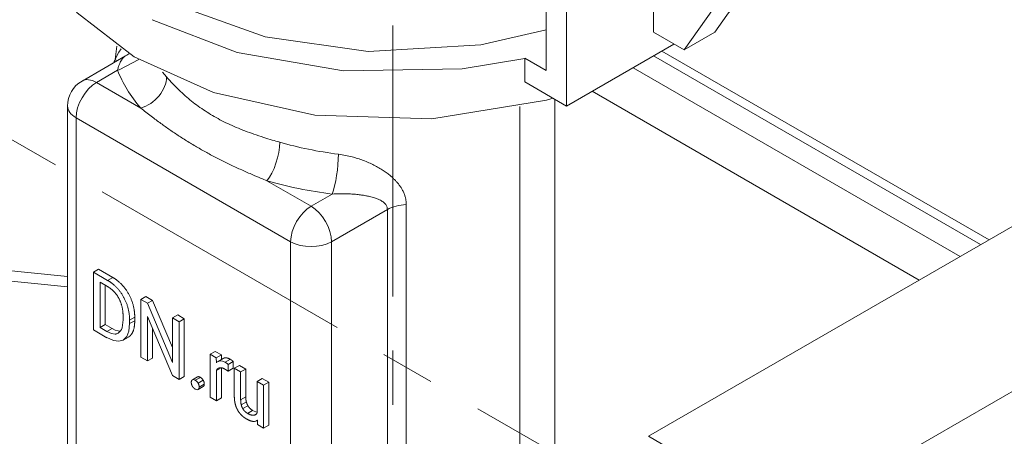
# Model space of a CAD drawing. Header units: millimetres. Extents: x 0 to 420, y 0 to 297.
# Tile 14 of 19: x 333 to 360, y 148 to 159. Entities that reach past the tile are written whole.
import ezdxf

# ---------------------------------------------------------------- set-up
doc = ezdxf.new("R2010")
doc.units = ezdxf.units.MM
doc.linetypes.add('K5LT_AXLED', pattern=[12, 7.5, -1.5, 1.5, -1.5])
doc.linetypes.add('K5LT_THIN', pattern=[0])
doc.layers.add('Системный слой (1)', color=7, linetype='Continuous', true_color=0x6c6c6c)

# ---------------------------------------------------------------- blocks, each defined once
blk = doc.blocks.new('U54')
at = {"layer": 'Системный слой (1)', "color": 7, "linetype": 'K5LT_THIN', "lineweight": 18, "true_color": 0xffffff}
for p, q in [((367.321, 148.221), (365.393, 147.64)), ((369.042, 148.196), (367.321, 148.221)), ((370.501, 147.591), (369.042, 148.196)), ((365.393, 147.64), (364.465, 147.165)), ((371.64, 146.425), (370.501, 147.591)), ((364.465, 147.165), (362.357, 145.629)), ((372.392, 144.704), (371.64, 146.425)), ((362.357, 145.629), (360.254, 143.39)), ((372.667, 142.429), (372.392, 144.704)), ((360.254, 143.39), (358.359, 140.492)), ((372.598, 141.159), (372.667, 142.429)), ((371.946, 138.13), (372.598, 141.159)), ((358.359, 140.492), (356.983, 137.257)), ((370.571, 134.895), (371.946, 138.13)), ((356.983, 137.257), (356.332, 134.227)), ((368.676, 131.997), (370.571, 134.895)), ((356.332, 134.227), (356.341, 131.692)), ((366.573, 129.757), (368.676, 131.997)), ((356.341, 131.692), (356.88, 129.708)), ((356.88, 129.708), (357.845, 128.279)), ((364.465, 128.222), (366.573, 129.757)), ((357.845, 128.279), (359.16, 127.407)), ((362.6, 127.394), (364.465, 128.222)), ((359.16, 127.407), (360.763, 127.104)), ((360.763, 127.104), (362.6, 127.394))]:
    blk.add_line(p, q, dxfattribs=at)
blk = doc.blocks.new('U66')
at = {"layer": 'Системный слой (1)', "color": 7, "linetype": 'K5LT_THIN', "lineweight": 18, "true_color": 0xffffff}
for p, q in [((337.418, 159.701), (339.715, 158.88)), ((339.715, 158.88), (342.571, 158.477)), ((345.689, 158.656), (347.494, 159.075)), ((342.571, 158.477), (345.689, 158.656))]:
    blk.add_line(p, q, dxfattribs=at)
blk = doc.blocks.new('U71')
at = {"layer": 'Системный слой (1)', "color": 7, "linetype": 'K5LT_THIN', "lineweight": 18, "true_color": 0xffffff}
for p, q in [((353.717, 160.229), (352.548, 159.554)), ((351.03, 158.677), (348.06, 156.963))]:
    blk.add_line(p, q, dxfattribs=at)
blk = doc.blocks.new('U88')
at = {"layer": 'Системный слой (1)', "color": 7, "linetype": 'K5LT_THIN', "lineweight": 18, "true_color": 0xffffff}
for p, q in [((336.589, 159.352), (338.946, 158.447)), ((338.946, 158.447), (341.882, 157.939)), ((345.165, 157.991), (346.904, 158.283)), ((341.882, 157.939), (345.165, 157.991))]:
    blk.add_line(p, q, dxfattribs=at)
blk = doc.blocks.new('U95')
at = {"layer": 'Системный слой (1)', "color": 7, "linetype": 'K5LT_THIN', "lineweight": 18, "true_color": 0xffffff}
for p, q in [((333.252, 162.352), (333.57, 160.907)), ((333.57, 160.907), (334.518, 159.54)), ((334.518, 159.54), (336.092, 158.321)), ((336.092, 158.321), (338.292, 157.338)), ((338.292, 157.338), (341.092, 156.714)), ((344.329, 156.612), (347.502, 157.126)), ((347.502, 157.126), (347.688, 157.177)), ((341.092, 156.714), (344.329, 156.612))]:
    blk.add_line(p, q, dxfattribs=at)
blk = doc.blocks.new('U117')
at = {"layer": 'Системный слой (1)', "color": 7, "linetype": 'K5LT_THIN', "lineweight": 18, "true_color": 0xffffff}
for p, q in [((339.421, 148.404), (339.406, 148.401)), ((339.434, 148.409), (339.421, 148.404)), ((339.446, 148.415), (339.434, 148.409)), ((339.466, 148.43), (339.446, 148.415)), ((339.483, 148.449), (339.466, 148.43)), ((339.497, 148.472), (339.483, 148.449))]:
    blk.add_line(p, q, dxfattribs=at)
blk = doc.blocks.new('U118')
at = {"layer": 'Системный слой (1)', "color": 7, "linetype": 'K5LT_THIN', "lineweight": 18, "true_color": 0xffffff}
for p, q in [((335.887, 150.578), (335.947, 150.73)), ((335.947, 150.73), (335.967, 150.937)), ((335.34, 150.549), (335.517, 150.469)), ((335.517, 150.469), (335.668, 150.448)), ((335.668, 150.448), (335.792, 150.483)), ((335.792, 150.483), (335.887, 150.578))]:
    blk.add_line(p, q, dxfattribs=at)
blk = doc.blocks.new('U120')
at = {"layer": 'Системный слой (1)', "color": 7, "linetype": 'K5LT_THIN', "lineweight": 18, "true_color": 0xffffff}
for p, q in [((339.417, 148.511), (339.37, 148.535)), ((339.459, 148.494), (339.417, 148.511)), ((339.497, 148.484), (339.459, 148.494))]:
    blk.add_line(p, q, dxfattribs=at)
blk = doc.blocks.new('U123')
at = {"layer": 'Системный слой (1)', "color": 7, "linetype": 'K5LT_THIN', "lineweight": 18, "true_color": 0xffffff}
for p, q in [((338.382, 149.867), (338.369, 149.851)), ((338.398, 149.881), (338.382, 149.867)), ((338.414, 149.892), (338.398, 149.881)), ((338.469, 149.91), (338.414, 149.892)), ((338.535, 149.902), (338.469, 149.91)), ((338.613, 149.868), (338.535, 149.902))]:
    blk.add_line(p, q, dxfattribs=at)
blk = doc.blocks.new('U126')
at = {"layer": 'Системный слой (1)', "color": 7, "linetype": 'K5LT_THIN', "lineweight": 18, "true_color": 0xffffff}
for p, q in [((335.774, 150.893), (335.785, 151.042)), ((335.34, 150.721), (335.465, 150.664)), ((335.653, 150.673), (335.726, 150.749)), ((335.726, 150.749), (335.737, 150.768)), ((335.737, 150.768), (335.738, 150.772)), ((335.738, 150.772), (335.741, 150.779)), ((335.741, 150.779), (335.747, 150.793)), ((335.747, 150.793), (335.758, 150.824)), ((335.758, 150.824), (335.774, 150.893)), ((335.465, 150.664), (335.569, 150.648)), ((335.569, 150.648), (335.588, 150.65)), ((335.588, 150.65), (335.59, 150.651)), ((335.59, 150.651), (335.596, 150.652)), ((335.596, 150.652), (335.606, 150.654)), ((335.606, 150.654), (335.627, 150.66)), ((335.627, 150.66), (335.653, 150.673))]:
    blk.add_line(p, q, dxfattribs=at)
blk = doc.blocks.new('U127')
at = {"layer": 'Системный слой (1)', "color": 7, "linetype": 'K5LT_THIN', "lineweight": 18, "true_color": 0xffffff}
for p, q in [((335.481, 150.803), (335.568, 150.759)), ((335.568, 150.759), (335.646, 150.735)), ((335.646, 150.735), (335.714, 150.73))]:
    blk.add_line(p, q, dxfattribs=at)
blk = doc.blocks.new('U128')
at = {"layer": 'Системный слой (1)', "color": 7, "linetype": 'K5LT_THIN', "lineweight": 18, "true_color": 0xffffff}
for p, q in [((337.782, 149.125), (337.814, 149.111)), ((337.814, 149.111), (337.84, 149.106)), ((337.84, 149.106), (337.861, 149.112)), ((337.861, 149.112), (337.862, 149.112)), ((337.862, 149.112), (337.863, 149.113)), ((337.863, 149.113), (337.864, 149.113))]:
    blk.add_line(p, q, dxfattribs=at)
blk = doc.blocks.new('U131')
at = {"layer": 'Системный слой (1)', "color": 7, "linetype": 'K5LT_THIN', "lineweight": 18, "true_color": 0xffffff}
for p, q in [((339.388, 148.23), (339.424, 148.232)), ((339.424, 148.232), (339.455, 148.239)), ((339.455, 148.239), (339.484, 148.251)), ((339.484, 148.251), (339.49, 148.255)), ((339.49, 148.255), (339.496, 148.259)), ((339.496, 148.259), (339.502, 148.263))]:
    blk.add_line(p, q, dxfattribs=at)
blk = doc.blocks.new('U135')
at = {"layer": 'Системный слой (1)', "color": 7, "linetype": 'K5LT_THIN', "lineweight": 18, "true_color": 0xffffff}
for p, q in [((338.37, 149.643), (338.384, 149.668)), ((338.384, 149.668), (338.402, 149.689)), ((338.402, 149.689), (338.423, 149.704)), ((338.423, 149.704), (338.445, 149.714)), ((338.445, 149.714), (338.47, 149.718)), ((338.47, 149.718), (338.497, 149.717))]:
    blk.add_line(p, q, dxfattribs=at)
blk = doc.blocks.new('U141')
at = {"layer": 'Системный слой (1)', "color": 7, "linetype": 'K5LT_THIN', "lineweight": 18, "true_color": 0xffffff}
for p, q in [((337.702, 149.381), (337.701, 149.38)), ((337.703, 149.381), (337.702, 149.381)), ((337.704, 149.382), (337.703, 149.381)), ((337.725, 149.388), (337.704, 149.382)), ((337.751, 149.383), (337.725, 149.388)), ((337.782, 149.369), (337.751, 149.383))]:
    blk.add_line(p, q, dxfattribs=at)
blk = doc.blocks.new('U179')
at = {"layer": 'Системный слой (1)', "color": 7, "linetype": 'K5LT_THIN', "lineweight": 18, "true_color": 0xffffff}
for p, q in [((335.856, 158.352), (335.886, 158.371)), ((335.886, 158.371), (335.914, 158.391)), ((335.914, 158.391), (335.943, 158.411))]:
    blk.add_line(p, q, dxfattribs=at)
blk = doc.blocks.new('U184')
at = {"layer": 'Системный слой (1)', "color": 7, "linetype": 'K5LT_THIN', "lineweight": 18, "true_color": 0xffffff}
for p, q in [((336.218, 158.247), (335.68, 157.961)), ((335.68, 157.961), (335.634, 157.954))]:
    blk.add_line(p, q, dxfattribs=at)
blk = doc.blocks.new('U193')
at = {"layer": 'Системный слой (1)', "color": 7, "linetype": 'K5LT_THIN', "lineweight": 18, "true_color": 0xffffff}
for p, q in [((335.567, 158.252), (335.582, 158.239)), ((335.582, 158.239), (335.597, 158.225)), ((335.597, 158.225), (335.612, 158.211))]:
    blk.add_line(p, q, dxfattribs=at)
blk = doc.blocks.new('U201')
at = {"layer": 'Системный слой (1)', "color": 7, "linetype": 'K5LT_THIN', "lineweight": 18, "true_color": 0xffffff}
for p, q in [((335.616, 158.355), (335.567, 158.252)), ((335.671, 158.453), (335.616, 158.355)), ((335.731, 158.546), (335.671, 158.453))]:
    blk.add_line(p, q, dxfattribs=at)
blk = doc.blocks.new('U203')
at = {"layer": 'Системный слой (1)', "color": 7, "linetype": 'K5LT_THIN', "lineweight": 18, "true_color": 0xffffff}
for p, q in [((335.541, 158.193), (335.529, 158.163)), ((335.554, 158.223), (335.541, 158.193)), ((335.567, 158.252), (335.554, 158.223))]:
    blk.add_line(p, q, dxfattribs=at)

msp = doc.modelspace()

# ---------------------------------------------------------------- linework, layer by layer
at = {"layer": 'Системный слой (1)', "color": 30, "linetype": 'K5LT_AXLED', "lineweight": 18, "true_color": 0xff8000}
for p, q in [((343.2516, 127.6917), (343.2516, 170.0404)), ((324.8189, 160.583), (366.1969, 136.6934))]:
    msp.add_line(p, q, dxfattribs=at)
at = {"layer": 'Системный слой (1)', "color": 7, "linetype": 'K5LT_THIN', "lineweight": 18, "true_color": 0xffffff}
for p, q in [((353.8465, 161.4016), (352.1611, 159.004)), ((348.0599, 156.9627), (348.0599, 160.9866)), ((351.3126, 158.5141), (352.998, 160.9117)), ((347.4942, 160.2287), (347.4942, 157.9425)), ((350.4641, 159.004), (350.4641, 159.7211)), ((350.3216, 147.8174), (369.557, 158.9229)), ((350.4641, 159.004), (351.3126, 158.5141)), ((352.1611, 159.004), (351.3126, 158.5141)), ((335.6175, 158.6225), (335.5668, 158.2521)), ((335.8558, 158.3522), (334.6492, 157.6556)), ((359.5151, 153.1252), (350.4641, 158.3508)), ((359.7494, 153.2605), (350.6984, 158.4861)), ((346.9039, 157.6302), (346.9039, 158.2834)), ((347.4942, 157.9425), (346.9039, 158.2834)), ((335.6342, 157.9537), (335.0492, 157.6159)), ((336.8802, 157.9017), (336.991, 157.7677)), ((358.9494, 152.7986), (349.8984, 158.0242)), ((336.2755, 156.9079), (335.0492, 157.6159)), ((346.9039, 157.6302), (348.0599, 156.9627)), ((357.818, 152.1454), (348.767, 157.371)), ((334.2492, 156.9627), (334.2492, 140.3062)), ((346.7667, 147.299), (346.7667, 156.9465)), ((347.7341, 147.2262), (347.7341, 157.1508)), ((340.4232, 153.2068), (334.4835, 156.6361)), ((334.4835, 156.6361), (334.4835, 139.9796)), ((354.2814, 145.5312), (373.5168, 156.6367)), ((340.9889, 154.1866), (339.7626, 154.8946)), ((341.5739, 154.5244), (340.9889, 154.1866)), ((343.6226, 144.2825), (343.6226, 154.2334)), ((343.0993, 154.0987), (341.5545, 153.2068)), ((343.0993, 144.1479), (343.0993, 154.0987)), ((340.4232, 136.5503), (340.4232, 153.2068)), ((341.5545, 136.5503), (341.5545, 153.2068)), ((327.4677, 152.9155), (334.2492, 152.2437)), ((328.9693, 152.4784), (334.2492, 151.9553)), ((335.1069, 152.4438), (334.9655, 152.3621)), ((335.3569, 152.1361), (334.9655, 152.3621)), ((334.9655, 152.3621), (334.9655, 150.7649)), ((335.4983, 152.2178), (335.1069, 152.4438)), ((335.3569, 151.9628), (335.1488, 152.0829)), ((335.1488, 152.0829), (335.1488, 150.8312)), ((335.4983, 152.2178), (335.3569, 152.1361)), ((335.2903, 152.0013), (335.2903, 150.9129)), ((336.4165, 151.6877), (336.2751, 151.606)), ((336.4585, 151.5002), (336.2751, 151.606)), ((336.2751, 151.606), (336.2751, 150.0087)), ((336.5999, 151.5818), (336.4165, 151.6877)), ((336.5999, 151.5818), (336.4585, 151.5002)), ((337.1577, 149.8612), (336.4585, 151.5002)), ((337.1577, 150.2743), (336.5999, 151.5818)), ((335.7854, 151.0419), (335.7854, 151.1395)), ((336.1083, 151.1142), (335.9668, 151.0325)), ((335.9668, 150.9371), (335.9668, 151.0325)), ((336.1083, 151.0187), (335.9668, 150.9371)), ((336.1083, 151.0187), (336.1083, 151.1142)), ((336.4585, 151.1348), (337.1549, 149.5008)), ((336.4585, 149.9029), (336.4585, 151.1348)), ((337.2991, 151.1781), (337.1577, 151.0964)), ((337.3392, 150.9917), (337.1577, 151.0964)), ((337.1577, 151.0964), (337.1577, 149.8612)), ((337.4806, 151.0733), (337.2991, 151.1781)), ((337.4806, 151.0733), (337.3392, 150.9917)), ((337.3392, 149.3944), (337.3392, 150.9917)), ((337.4806, 149.4761), (337.4806, 151.0733)), ((334.9655, 150.7649), (335.3398, 150.5487)), ((335.2903, 150.9129), (335.1488, 150.8312)), ((335.1488, 150.8312), (335.3398, 150.721)), ((335.2903, 150.9129), (335.4812, 150.8026)), ((335.4812, 150.8026), (335.3398, 150.721)), ((336.5999, 149.9845), (336.5999, 150.803)), ((335.9333, 150.5649), (335.7919, 150.4833)), ((338.3356, 150.1694), (338.1942, 150.0877)), ((338.5066, 150.0707), (338.3356, 150.1694)), ((336.2751, 150.0087), (336.4585, 149.9029)), ((336.5999, 149.9845), (336.4585, 149.9029)), ((338.3652, 149.989), (338.1942, 150.0877)), ((338.1942, 150.0877), (338.1942, 148.9007)), ((338.5066, 150.0707), (338.3652, 149.989)), ((338.3687, 149.8513), (338.3652, 149.989)), ((338.5552, 149.9738), (338.4138, 149.8921)), ((338.5097, 149.9475), (338.5066, 150.0707)), ((338.7546, 149.9494), (338.6132, 149.8678)), ((338.8325, 149.8891), (338.6911, 149.8074)), ((338.8316, 149.7009), (338.8325, 149.8891)), ((338.4994, 149.7172), (338.37, 149.6425)), ((338.37, 148.7993), (338.37, 149.6425)), ((338.5114, 148.8809), (338.5114, 149.7154)), ((338.6902, 149.6193), (338.6911, 149.8074)), ((338.8316, 149.7009), (338.6902, 149.6193)), ((339.0054, 149.7827), (338.8639, 149.7011)), ((338.8639, 149.7011), (338.8639, 148.9353)), ((339.0397, 149.5996), (338.8639, 149.7011)), ((339.1811, 149.6812), (339.0054, 149.7827)), ((339.1811, 149.6812), (339.0397, 149.5996)), ((339.0397, 148.8317), (339.0397, 149.5996)), ((339.1811, 148.9133), (339.1811, 149.6812)), ((337.1549, 149.5008), (337.3392, 149.3944)), ((337.4806, 149.4761), (337.3392, 149.3944)), ((337.8456, 149.4636), (337.7042, 149.3819)), ((337.9239, 149.4505), (337.7825, 149.3688)), ((338.0051, 149.3679), (337.8637, 149.2863)), ((339.6381, 149.4174), (339.4967, 149.3358)), ((339.4967, 149.3358), (339.4967, 148.4721)), ((339.6734, 149.2337), (339.4967, 149.3358)), ((339.8148, 149.3154), (339.6381, 149.4174)), ((338.0027, 149.1936), (337.8613, 149.112)), ((338.0051, 149.1951), (337.8637, 149.1135)), ((338.0332, 149.2645), (337.8917, 149.1829)), ((339.8148, 149.3154), (339.6734, 149.2337)), ((339.6734, 148.0467), (339.6734, 149.2337)), ((339.8148, 148.1284), (339.8148, 149.3154)), ((338.1942, 148.9007), (338.37, 148.7993)), ((338.5114, 148.8809), (338.37, 148.7993)), ((339.1811, 148.9133), (339.0397, 148.8317)), ((339.1968, 148.7721), (339.0554, 148.6904)), ((339.2396, 148.6651), (339.0981, 148.5835)), ((339.3702, 148.5354), (339.2288, 148.4537)), ((339.4776, 148.4422), (339.4064, 148.4011)), ((339.4461, 148.4154), (339.4461, 148.4154)), ((339.5016, 148.2616), (339.4838, 148.2513)), ((339.5016, 148.2634), (339.5052, 148.1438)), ((339.5052, 148.1438), (339.6734, 148.0467)), ((339.8148, 148.1284), (339.6734, 148.0467)), ((354.2814, 145.5312), (350.3216, 147.8174))]:
    msp.add_line(p, q, dxfattribs=at)
msp.add_arc((335.0492, 156.9627), 0.8, 120, 180, dxfattribs=at)
for centre, major_axis, ratio, start_param, end_param in [((343.2516, 158.9223), (-7.8, 0), 0.5773503, 0.2167879, 0.4637572), ((336.2755, 157.5611), (0.6047, 0.5238), 0.7302567, 4.1483473, 5.7191437), ((335.0492, 156.9627), (0.4, 0.6928), 0.5773503, 0.7853982, 2.3561945), ((335.0492, 156.9627), (-0.4, 0.6928), 0.5773503, 5.4977871, 6.2831853), ((335.0492, 156.9627), (-0.8, 0), 0.5773503, 0, 0.7853982), ((339.7626, 155.5478), (0.2219, 0.7686), 0.3652284, 3.8105834, 5.3813797), ((343.2516, 159.5755), (7, 0), 0.5773503, 4.2486318, 4.4956011), ((341.5739, 155.1776), (0.1009, 0.7936), 0.1756233, 3.7682808, 5.3390771), ((343.2516, 158.9223), (7.8, 0), 0.5773503, 4.2486318, 4.4956011), ((343.665, 153.7721), (-0.8, 0), 0.5773503, 4.765414, 5.4977871), ((340.9889, 153.5334), (-0.4, -0.6928), 0.5773503, 3.9269908, 5.4977871), ((340.9889, 153.5334), (0.4, -0.6928), 0.5773503, 0.7853982, 2.3561945), ((340.9889, 153.5334), (0.8, 0), 0.5773503, 3.9269908, 5.4977871), ((363.8991, 138.02), (-6.2, -10.7387), 0.5773503, 3.9269908, 4.6361705)]:
    msp.add_ellipse(centre, major_axis=major_axis, ratio=ratio, start_param=start_param, end_param=end_param, dxfattribs=at)
for points, degree, knots in [([(335.6342, 157.9537), (335.6421, 157.9913), (335.6598, 158.0585), (335.6909, 158.141), (335.7232, 158.2059), (335.7557, 158.257), (335.7888, 158.2979), (335.8221, 158.3298), (335.8445, 158.3457), (335.8558, 158.3522)], 3, [0, 0, 0, 0, 1.8358608, 3.4972329, 4.9215845, 6.2900888, 7.5627672, 8.7831334, 10, 10, 10, 10]), ([(336.991, 157.7677), (337.0464, 157.7037), (337.1579, 157.5804), (337.3304, 157.4065), (337.5035, 157.2471), (337.6796, 157.0991), (337.865, 156.9575), (338.0573, 156.8247), (338.2577, 156.7), (338.467, 156.5828), (338.6863, 156.4729), (338.9165, 156.3696), (339.1553, 156.2736), (339.4087, 156.1816), (339.6611, 156.0984), (339.9015, 156.0247), (340.051, 155.981), (340.1204, 155.9609)], 3, [0, 0, 0, 0, 1.4679092, 2.8091658, 3.9966016, 5.2167932, 6.4041026, 7.5832498, 8.7552663, 9.9288766, 11.1127943, 12.3077408, 13.5236122, 14.708809, 16.000057, 17.0820092, 18, 18, 18, 18]), ([(336.2755, 156.9079), (336.37, 156.8315), (336.5518, 156.6879), (336.8216, 156.4858), (337.0799, 156.3022), (337.3407, 156.1269), (337.611, 155.9559), (337.8883, 155.791), (338.1705, 155.6336), (338.4608, 155.4817), (338.76, 155.3346), (339.0652, 155.1932), (339.3487, 155.0684), (339.5811, 154.9699), (339.7108, 154.916), (339.7626, 154.8946)], 3, [0, 0, 0, 0, 1.5964416, 2.9849477, 4.2261906, 5.4953804, 6.7925173, 8.0541115, 9.3154055, 10.5821226, 11.8647731, 13.1609362, 14.4295292, 15.375916, 16, 16, 16, 16]), ([(341.7459, 155.6287), (341.8133, 155.6201), (341.9394, 155.5992), (342.1168, 155.5578), (342.2785, 155.5106), (342.4339, 155.4565), (342.5846, 155.3951), (342.7283, 155.3274), (342.8617, 155.2556), (342.9846, 155.1802), (343.092, 155.1051), (343.181, 155.0348), (343.2516, 154.9724), (343.3109, 154.9143), (343.3654, 154.8553), (343.4185, 154.7907), (343.4677, 154.7217), (343.5142, 154.6451), (343.5546, 154.5629), (343.5867, 154.476), (343.607, 154.3963), (343.6176, 154.3288), (343.6219, 154.2765), (343.6226, 154.2464), (343.6226, 154.2334)], 3, [0, 0, 0, 0, 1.9931733, 3.7361566, 5.325317, 6.9307443, 8.5762633, 10.1394065, 11.6627562, 13.1196241, 14.4886755, 15.6401243, 16.5768337, 17.3624378, 18.1802029, 19.0314991, 19.9108618, 20.7529311, 21.7373317, 22.6479298, 23.4896191, 24.1371759, 24.6258015, 25, 25, 25, 25]), ([(341.5739, 154.5244), (341.6455, 154.5294), (341.7785, 154.5349), (341.9596, 154.5337), (342.1153, 154.5267), (342.2532, 154.5155), (342.382, 154.5002), (342.4966, 154.4819), (342.5943, 154.462), (342.6734, 154.4422), (342.7378, 154.4232), (342.7952, 154.4035), (342.8513, 154.381), (342.9074, 154.354), (342.9588, 154.3234), (343.0028, 154.2903), (343.0386, 154.2552), (343.0665, 154.2178), (343.0855, 154.1795), (343.0968, 154.1399), (343.0993, 154.1129), (343.0993, 154.0987)], 3, [0, 0, 0, 0, 2.404866, 4.4525345, 6.104661, 7.7324996, 9.2695203, 10.7214152, 11.9738148, 13.0150697, 13.8775421, 14.6449122, 15.4877593, 16.425808, 17.3568035, 18.2103563, 19.0462635, 19.8449848, 20.6065202, 21.2860528, 22, 22, 22, 22]), ([(335.9333, 150.5649), (335.936, 150.5665), (336.0209, 150.6183), (336.1083, 150.8454), (336.1083, 151.0187)], 2, [1.9673397, 1.9673397, 1.9673397, 2, 3, 4, 4, 4]), ([(338.7546, 149.9494), (338.671, 149.9977), (338.5802, 149.9882), (338.5552, 149.9738)], 2, [0, 0, 0, 1.4876313, 2.2387357, 2.2387357, 2.2387357])]:
    msp.add_open_spline(points, degree=degree, knots=knots, dxfattribs=at)
for points in [[(335.9668, 151.0325), (335.9668, 151.2059), (335.8794, 151.5339), (335.717, 151.824), (335.4928, 152.0577), (335.3569, 152.1361)], [(336.1083, 151.1142), (336.1083, 151.2875), (336.0209, 151.6155), (335.8584, 151.9057), (335.6342, 152.1394), (335.4983, 152.2178)], [(335.7854, 151.1395), (335.7854, 151.2766), (335.7284, 151.5234), (335.6182, 151.7352), (335.4595, 151.9036), (335.3569, 151.9628)], [(338.6911, 149.8074), (338.6816, 149.8184), (338.6322, 149.8568), (338.6132, 149.8678)], [(338.8325, 149.8891), (338.823, 149.9), (338.7736, 149.9385), (338.7546, 149.9494)], [(338.4973, 149.7175), (338.5438, 149.7125), (338.6046, 149.6774)], [(338.6046, 149.6774), (338.6293, 149.6632), (338.6683, 149.6374), (338.6902, 149.6193)], [(337.7012, 149.3801), (337.6732, 149.3606), (337.6732, 149.309)], [(337.8637, 149.2863), (337.8357, 149.3381), (337.7825, 149.3688)], [(337.9239, 149.4505), (337.8734, 149.4796), (337.8456, 149.4636)], [(338.0051, 149.3679), (337.9771, 149.4198), (337.9239, 149.4505)], [(338.0332, 149.2645), (338.0332, 149.3161), (338.0051, 149.3679)], [(337.6732, 149.309), (337.6732, 149.2586), (337.7012, 149.2073)], [(337.7012, 149.2073), (337.7293, 149.156), (337.7825, 149.1253)], [(337.8917, 149.1829), (337.8917, 149.2344), (337.8637, 149.2863)], [(337.8637, 149.1135), (337.8917, 149.1324), (337.8917, 149.1829)], [(338.0027, 149.1936), (338.0039, 149.1943), (338.0051, 149.1951)], [(338.0051, 149.1951), (338.0332, 149.2141), (338.0332, 149.2645)], [(338.8639, 148.9353), (338.8639, 148.8169), (338.8882, 148.7184)], [(339.0554, 148.6904), (339.0397, 148.7516), (339.0397, 148.8317)], [(339.1968, 148.7721), (339.1811, 148.8332), (339.1811, 148.9133)], [(339.2396, 148.6651), (339.2125, 148.7109), (339.1968, 148.7721)], [(338.8882, 148.7184), (338.9124, 148.6199), (338.957, 148.5415)], [(338.957, 148.5415), (339.0017, 148.4631), (339.0639, 148.4019)], [(339.0981, 148.5835), (339.0711, 148.6293), (339.0554, 148.6904)], [(339.2288, 148.4537), (339.1927, 148.4746), (339.1252, 148.5377), (339.0981, 148.5835)], [(339.3702, 148.5354), (339.3341, 148.5562), (339.2666, 148.6193), (339.2396, 148.6651)], [(339.0639, 148.4019), (339.1262, 148.3407), (339.2012, 148.2974)], [(339.2012, 148.2974), (339.3114, 148.2338), (339.3884, 148.2305)], [(339.4064, 148.4011), (339.3409, 148.389), (339.2288, 148.4537)]]:
    msp.add_open_spline(points, degree=2, dxfattribs=at)

# ---------------------------------------------------------------- block references
at = {"layer": 'Системный слой (1)'}
for name in ['U95', 'U71', 'U66', 'U88', 'U201', 'U179', 'U203', 'U193', 'U184', 'U126', 'U118', 'U127', 'U123', 'U135', 'U141', 'U128', 'U120', 'U131', 'U117', 'U54']:
    msp.add_blockref(name, (0, 0), dxfattribs=at)

doc.saveas('drawing.dxf')
